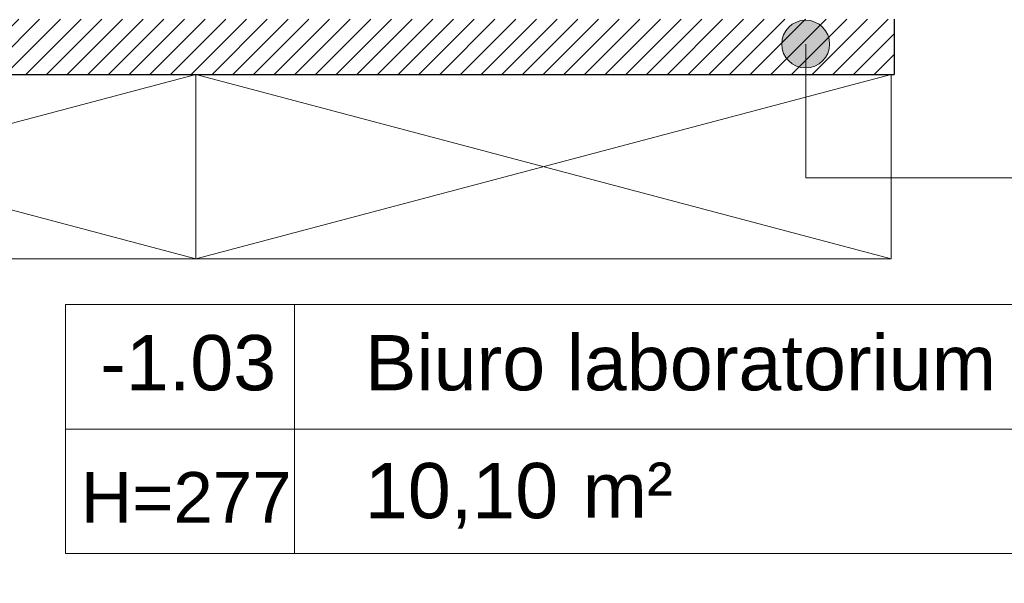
# Model space of a CAD drawing. Header units: millimetres. Extents: x 26866 to 1024070, y -428191 to 408885.
# Tile 114 of 248: x 179939 to 182075, y 389718 to 390941. Entities that reach past the tile are written whole.
import ezdxf

# ---------------------------------------------------------------- set-up
doc = ezdxf.new("R2010")
doc.units = ezdxf.units.MM
doc.header["$LTSCALE"] = 2
for name, color, linetype, lineweight in [('0_OPIS', 7, 'Continuous', 13), ('3DPLAN_A_TABELKA POMIESZCZEŃ', 7, 'Continuous', 0), ('A_MEBLE', 9, 'Continuous', 5), ('A_TXT', 7, 'Continuous', 0), ('Opisy', 7, 'Continuous', 13)]:
    doc.layers.add(name, color=color, linetype=linetype, lineweight=lineweight)
for name, color, linetype in [('3DPLAN_A_KRESKOWANIE 1', 253, 'Continuous'), ('3DPLAN_A_OPIS', 8, 'Continuous'), ('3DPLAN_A_POMIESZCZENIE NUMER', 100, 'Continuous'), ('A_POMIESZCZENIE OPIS', 100, 'Continuous')]:
    doc.layers.add(name, color=color, linetype=linetype)
doc.styles.add('ARIAL', font='arial.ttf')

# ---------------------------------------------------------------- blocks, each defined once
blk = doc.blocks.new('tabelka dla tp')
at = {"layer": '3DPLAN_A_TABELKA POMIESZCZEŃ'}
for p, q in [((49.7, 54), (49.7, 0)), ((0, 27), (243.13, 27))]:
    blk.add_line(p, q, dxfattribs=at)
blk.add_lwpolyline([(0, 54), (243.13, 54), (243.13, 0), (0, 0)], close=True, dxfattribs=at)
at = {"layer": '3DPLAN_A_POMIESZCZENIE NUMER', "color": 7, "style": 'ARIAL'}
blk.add_attdef('NUMER', (2.23, 35.39), '', height=12, dxfattribs=at)
at = {"layer": 'A_POMIESZCZENIE OPIS', "insert": (112.2, 19.75), "char_height": 12, "width": 36.4122, "attachment_point": 1, "style": 'ARIAL'}
blk.add_mtext('{\\C7;m²}', dxfattribs=at)
at = {"layer": 'A_POMIESZCZENIE OPIS', "color": 7, "style": 'ARIAL'}
for tag, p in [('NAZWA', (51.73, 35.39)), ('POWIERZCHNIA', (51.06, 7.24))]:
    blk.add_attdef(tag, p, '', height=12, dxfattribs=at)
blk = doc.blocks.new('kondygnacja -1')
at = {"layer": '3DPLAN_A_KRESKOWANIE 1'}
h = blk.add_hatch(dxfattribs=at)
h.set_pattern_fill('ANSI31', color=256, scale=7.5, style=0)
h.set_pattern_definition([(45, (23044.838, -26883.88), (-16.83798, 16.83798), [])])
h.paths.add_polyline_path([(31677.49, -24430.84), (30214.87, -24430.84), (30214.87, -24470.84), (30429.61, -24470.84), (30429.61, -24477.84), (30447.61, -24477.84), (30447.61, -24818.84), (30476.61, -24818.84), (30476.61, -24470.84), (31012.61, -24470.84), (31012.61, -24478.84), (31079.61, -24478.84), (31079.61, -24470.84), (31638.61, -24470.84), (31638.61, -25036.84), (31079.61, -25036.84), (31079.61, -25028.84), (31012.61, -25028.84), (31012.61, -25036.84), (30611.38, -25036.84), (30611.38, -25072.84), (31023.61, -25072.84), (31034.61, -25082.84), (31034.61, -25330.84), (31023.61, -25340.84), (30831.4, -25340.84, -0.038531), (30832.58, -25356.18), (30832.58, -25371.84), (31079.61, -25371.84), (31079.61, -25072.84), (31638.61, -25072.84), (31638.61, -25943.84), (30832.58, -25943.84), (30832.58, -26009.84), (31677.49, -26009.84)])
h.paths.add_polyline_path([(30682.61, -26009.84), (30832.58, -26009.84), (30832.58, -25943.84), (30760.61, -25943.84), (30760.61, -25454.67), (30735.61, -25464.58), (30735.61, -25943.84), (30682.61, -25943.84)])
h.paths.add_polyline_path([(30679.61, -25371.84), (30735.61, -25371.84), (30735.61, -25464.58), (30760.61, -25454.67), (30760.61, -25371.84), (30832.58, -25371.84), (30832.58, -25356.18, 0.038531), (30831.4, -25340.84), (30679.61, -25340.84)])
h.paths.add_polyline_path([(30355.83, -25371.84), (30425.61, -25371.84), (30425.61, -25379.84), (30463.61, -25379.84), (30463.61, -25424.74), (30471.61, -25424.74), (30471.61, -25395.84), (30533.61, -25395.84), (30533.61, -25371.84), (30576.61, -25371.84), (30576.61, -25341.84), (30472.61, -25341.84), (30472.61, -25326.84), (30427.61, -25326.84), (30427.61, -25341.84), (30355.83, -25341.84)])
h.paths.add_polyline_path([(30456.61, -25936.84), (30425.61, -25936.84), (30425.61, -25945.84), (30380.61, -25945.84), (30380.61, -26009.84), (30512.61, -26009.84), (30512.61, -25943.84), (30466.61, -25943.84), (30466.61, -25712.84), (30456.61, -25712.84)])
h.paths.add_polyline_path([(28888.61, -25941.84), (28888.61, -26009.84), (29013.61, -26009.84), (29013.61, -25941.84)])
h.paths.add_polyline_path([(28591.17, -26009.84), (28591.17, -25944.84), (28547.61, -25944.84), (28547.61, -26009.84)])
h.paths.add_polyline_path([(28624.61, -25870.53), (28654.8, -25870.53), (28654.8, -25924.53), (28624.61, -25924.53), (28624.61, -25944.84), (28591.17, -25944.84), (28591.17, -26009.84), (28713.61, -26009.84), (28713.61, -25941.84), (28672.61, -25941.84), (28672.61, -25932.84), (28657.61, -25932.84), (28657.61, -25716.84), (28624.61, -25716.84)])
h.paths.add_polyline_path([(28372.61, -25944.84), (28328.61, -25944.84), (28328.61, -25907.84), (28282.61, -25907.84), (28282.61, -25944.84), (28248.61, -25944.84), (28248.61, -26009.84), (28372.61, -26009.84)])
h.paths.add_polyline_path([(28092.61, -25563.84), (28054.61, -25563.84), (28054.61, -25383.84), (28067.6, -25383.84), (28067.61, -25375.84), (28340.61, -25375.84), (28340.61, -25341.84), (28070.61, -25341.84), (28070.61, -25332.84), (28030.61, -25332.84), (28030.61, -25395.6), (28048.71, -25395.6), (28048.71, -25449.6), (28030.61, -25449.6), (28030.61, -26009.84), (28073.61, -26009.84), (28073.61, -25944.84), (28054.61, -25944.84), (28054.61, -25668.84), (28092.61, -25668.84)])
h.paths.add_polyline_path([(27949.61, -25495.75), (27949.61, -25507.75), (27983.29, -25507.75), (27983.29, -25521.75), (27949.61, -25521.75), (27949.61, -25531.84), (27999.61, -25531.84), (27999.61, -25934.84), (27982.61, -25934.84), (27982.61, -25942.84), (27947.61, -25942.84), (27947.61, -26009.84), (28026.62, -26009.84), (28026.62, -25449.6), (27999.61, -25449.6), (27999.61, -25463.84), (27949.61, -25463.84), (27949.61, -25481.75), (27983.29, -25481.75), (27983.29, -25495.75)])
h.paths.add_polyline_path([(27982.61, -25361.84), (27952.61, -25361.84), (27952.61, -25332.84), (28026.62, -25332.84), (28026.62, -25395.6), (27999.61, -25395.6), (27999.61, -25377.84), (27982.61, -25377.84)])
h.paths.add_polyline_path([(26818.61, -25892.84), (26781.49, -25892.84), (26781.49, -26009.84), (26894.54, -26009.84), (26894.54, -25942.84), (26830.61, -25942.84), (26830.61, -25930.84), (26818.61, -25930.84)])
h.paths.add_polyline_path([(26894.54, -26009.84), (27115.94, -26009.84), (27115.94, -25942.84), (26894.54, -25942.84)])
h.paths.add_polyline_path([(27115.94, -25942.84), (27115.94, -26009.84), (27466.61, -26009.84), (27466.61, -25942.84), (27427.61, -25942.84), (27427.61, -25933.84), (27384.61, -25933.84), (27384.61, -25942.84)])
h.paths.add_polyline_path([(27641.61, -25942.84), (27641.61, -26009.84), (27802.61, -26009.84), (27802.61, -25942.84)])
h.paths.add_polyline_path([(30621.1, -25040.47), (30688.37, -25040.47), (30688.37, -25072.87), (30621.1, -25072.87)], flags=24)
at = {"layer": '3DPLAN_A_OPIS', "lineweight": 0, "transparency": 33554687}
h = blk.add_hatch(dxfattribs=at)
h.set_pattern_fill('ANSI31', color=1)
h.set_pattern_definition([(45, (5728.076, 0), (-2.24506403, 2.24506403), [])])
h.paths.add_polyline_path([(27183.61, -25705.84), (26818.61, -25705.84), (26818.61, -25717.84), (27183.61, -25717.84)])
h.paths.add_polyline_path([(27280.61, -25717.84), (27350.61, -25717.84), (27350.61, -25705.84), (27268.61, -25705.84), (27268.61, -25942.84), (27280.61, -25942.84)])
h.paths.add_polyline_path([(27445.61, -25762.54), (27445.61, -25702.54), (27750.61, -25702.54), (27750.61, -25690.54), (27435.61, -25690.54), (27435.61, -25762.54)])
h.paths.add_polyline_path([(27478.11, -25377.84), (27478.11, -25456.28), (27490.11, -25456.28), (27490.11, -25377.84)])
h.paths.add_polyline_path([(27378.51, -25466.84), (27378.51, -25478.84), (27569.7, -25478.84), (27569.7, -25466.84), (27490.11, -25466.84), (27490.11, -25377.84), (27478.11, -25377.84), (27478.11, -25466.84)])
h.paths.add_polyline_path([(27490.11, -25376.28), (27478.11, -25376.28), (27478.11, -25377.84), (27490.11, -25377.84)])
h.paths.add_polyline_path([(27490.11, -25377.84), (27490.11, -25361.84), (27478.11, -25361.84), (27478.11, -25377.84)])
h.paths.add_polyline_path([(27218.11, -25377.84), (27218.11, -25361.84), (27206.11, -25361.84), (27206.11, -25377.84)])
h.paths.add_polyline_path([(27206.11, -25478.84), (27288.51, -25478.84), (27288.51, -25466.84), (27218.11, -25466.84), (27218.11, -25377.84), (27206.11, -25377.84)])
at = {"layer": 'Opisy', "ltscale": 0.5}
h = blk.add_hatch(color=256, dxfattribs=at)
h.dxf.hatch_style = 1
h.paths.add_polyline_path([(27162.84, -25716.18), (27162.84, -25706.28, 0.73336)])
h.paths.add_polyline_path([(27162.84, -25706.28), (27162.84, -25716.18, 0.076465), (27164.4, -25716.42, 1.165591)])
at = {"layer": '3DPLAN_A_OPIS', "color": 1, "lineweight": 30}
for p in [(27183.61, -25705.84), (26818.61, -25717.84)]:
    blk.add_line(p, (27183.61, -25717.84), dxfattribs=at)
at = {"layer": 'A_MEBLE'}
for points in [[(26881.3, -25757.84), (27032.1, -25717.84), (27032.1, -25757.84), (26881.3, -25717.84)], [(27032.1, -25757.84), (27182.91, -25717.84), (27182.91, -25757.84), (27032.1, -25717.84)]]:
    blk.add_lwpolyline(points, dxfattribs=at)
for points in [[(27032.1, -25717.84), (27032.1, -25757.84), (26881.3, -25757.84), (26881.3, -25717.84)], [(27182.91, -25717.84), (27182.91, -25757.84), (27032.1, -25757.84), (27032.1, -25717.84)]]:
    blk.add_lwpolyline(points, close=True, dxfattribs=at)
at = {"layer": 'A_TXT'}
for p in [(27164.4, -25711.23), (27372.55, -25740.25)]:
    blk.add_line(p, (27164.4, -25740.25), dxfattribs=at)
at = {"layer": 'Opisy', "ltscale": 0.5}
blk.add_circle((27164.4, -25711.23), 5.19, dxfattribs=at)
at = {"layer": '3DPLAN_A_TABELKA POMIESZCZEŃ', "ltscale": 0.5}
ref = blk.add_blockref('tabelka dla tp', (27003.8, -25821.75), dxfattribs=at)
ref.add_attrib('NUMER', '-1.03', (27011.33, -25786.36), dxfattribs={"layer": '3DPLAN_A_POMIESZCZENIE NUMER', "color": 0, "height": 12, "style": 'ARIAL'})
ref.add_attrib('NAZWA', 'Biuro laboratorium', (27068.76, -25786.36), dxfattribs={"layer": 'A_POMIESZCZENIE OPIS', "color": 0, "height": 12, "style": 'ARIAL'})
ref.add_attrib('POWIERZCHNIA', '10,10', (27068.76, -25814.11), dxfattribs={"layer": 'A_POMIESZCZENIE OPIS', "color": 0, "height": 12, "style": 'ARIAL'})
at = {"layer": '3DPLAN_A_OPIS', "color": 1, "lineweight": 30, "style": 'ARIAL'}
for tag, p in [('PRZESUNIĘCIE_WEJŚCIA', (27655.16, -24535.33)), ('WYŁĄCZONE', (27007.18, -24723.98)), ('Z_OPRACOWANIA', (26996.84, -24746.42)), ('WYŁĄCZONE', (30803.05, -24760.87)), ('Z_OPRACOWANIA', (30792.71, -24783.3)), ('WYŁĄCZONE', (28894.9, -24826.59)), ('Z_OPRACOWANIA', (28884.56, -24849.03)), ('POWIĘKSZENIE_WEJŚCIA', (28313.68, -25144.41)), ('POWIĘKSZENIE_WEJŚCIA', (29600.62, -25191.36)), ('POWIĘKSZENIE_WEJŚCIA', (28011.45, -25235.42)), ('WYŁĄCZONE', (29754.42, -25678.17)), ('Z_OPRACOWANIA', (29744.08, -25700.6)), ('WYJŚCIE_EWAKUACYJNE', (27763.79, -26106.07))]:
    blk.add_attdef(tag, p, '', height=12, dxfattribs=at)
at = {"layer": '3DPLAN_A_OPIS', "color": 0, "lineweight": 30, "style": 'ARIAL'}
for tag, p in [('UGUL_1', (29350.3, -24586.01)), ('UGUL_2', (29622.92, -24586.01)), ('UGUL_3', (29833.15, -24586.01))]:
    blk.add_attdef(tag, p, '', height=12, dxfattribs=at)
at = {"layer": '3DPLAN_A_TABELKA POMIESZCZEŃ', "color": 7, "ltscale": 0.5, "insert": (27007.17, -25804.09), "char_height": 11, "width": 59.2068, "attachment_point": 1, "style": 'ARIAL'}
blk.add_mtext('H=277', dxfattribs=at)
at = {"layer": '3DPLAN_A_TABELKA POMIESZCZEŃ', "ltscale": 0.5, "style": 'ARIAL'}
for tag, p in [('KURTYNA', (27861.91, -26064.85)), ('POWIETRZNA', (27861.91, -26084.56))]:
    blk.add_attdef(tag, p, '', height=12, dxfattribs=at)

msp = doc.modelspace()

# ---------------------------------------------------------------- block references
at = {"layer": '0_OPIS', "xscale": 10, "yscale": 10, "zscale": 10}
msp.add_blockref('kondygnacja -1', (-90000, 648000), dxfattribs=at)

doc.saveas('drawing.dxf')
